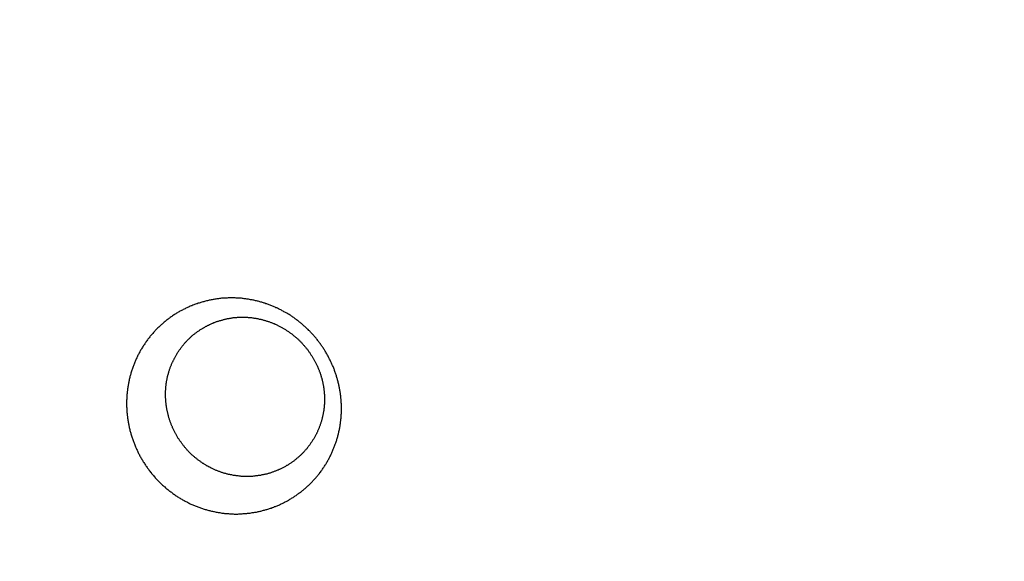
# Model space of a CAD drawing. Header units: millimetres. Extents: x -604189 to 881711, y -381903 to -7297.
# Tile 87 of 256: x -567412 to -567362, y -196012 to -195985. Entities that reach past the tile are written whole.
import ezdxf

# ---------------------------------------------------------------- set-up
doc = ezdxf.new("R2010")
doc.units = ezdxf.units.MM
doc.header["$LTSCALE"] = 100
doc.layers.add('OPIS', color=7, linetype='Continuous')
pattern_1 = [(45, (-296350.26, 111503), (-334.51454, 334.51454), []), (135, (-296350.26, 111503), (-334.51454, -334.51454), [])]

msp = doc.modelspace()

# ---------------------------------------------------------------- hatches: boundary and pattern name
at = {"layer": 'OPIS', "linetype": 'ByBlock', "lineweight": 13}
h = msp.add_hatch(dxfattribs=at)
h.set_pattern_fill('ANSI37', color=0, scale=149)
h.set_pattern_definition(pattern_1)
h.paths.add_polyline_path([(-565846.628, -200148.37), (-566196.825, -200149.347), (-566196.825, -200157.448), (-566296.825, -200157.448), (-566296.825, -200149.626), (-566746.825, -200150.882), (-566746.825, -201168.329, -0.414214), (-566403.888, -201511.266, -1), (-567089.762, -201511.266, -0.414214), (-566746.825, -201168.329), (-566746.825, -200936.871, -0.267949), (-567196.825, -200157.448), (-567296.825, -200157.448), (-567296.825, -200152.416), (-567606.815, -200153.281), (-567606.815, -201603.287), (-567556.815, -201603.147), (-567556.815, -205257.445), (-565846.45, -205257.445)])
h.paths.add_polyline_path([(-551636.825, -198396.286), (-576656.825, -198407.448), (-576656.825, -193157.448), (-579836.825, -193157.448), (-579836.825, -200437.448), (-570846.818, -200437.448), (-570846.818, -200053.169), (-551636.825, -200037.448)])
h.paths.add_polyline_path([(-566819.49, -205014.115), (-566583.775, -205014.115), (-566583.775, -204789.115), (-566819.49, -204789.115)], flags=24)
h.paths.add_polyline_path([(-566959.314, -200828.748), (-566427.171, -200828.748), (-566427.171, -200603.748), (-566959.314, -200603.748)], flags=24)
h.paths.add_polyline_path([(-566792.033, -202497.855), (-566276.912, -202497.855), (-566276.912, -202398.515), (-566792.033, -202398.515)], flags=24)
h.paths.add_polyline_path([(-566791.958, -202387.855), (-565854.55, -202387.855), (-565854.55, -202288.515), (-566791.958, -202288.515)], flags=24)
h.paths.add_polyline_path([(-567194.021, -202505.333), (-566857.345, -202505.333), (-566857.345, -202389.949), (-567194.021, -202389.949)], flags=24)
h.paths.add_polyline_path([(-567153.366, -202393.592), (-566996.4, -202393.592), (-566996.4, -202295.562), (-567153.366, -202295.562)], flags=24)
h.paths.add_polyline_path([(-566516.508, -200627.503), (-566516.508, -200287.803), (-566964.285, -200287.803), (-566964.285, -200627.503)], flags=24)
at = {"layer": 'OPIS', "linetype": 'ByBlock', "lineweight": 9}
h = msp.add_hatch(dxfattribs=at)
h.set_pattern_fill('ANSI37', color=0, scale=149)
h.set_pattern_definition(pattern_1)
edge = h.paths.add_edge_path()
edge.add_line((-551636.825, -193157.448), (-552906.825, -193157.448))
edge.add_line((-552906.825, -193157.448), (-552906.825, -193187.448))
edge.add_line((-552906.825, -193187.448), (-554281.473, -193187.448))
edge.add_line((-554281.473, -193187.448), (-554281.473, -193407.448))
edge.add_line((-554281.473, -193407.448), (-554641.473, -193407.448))
edge.add_line((-554641.473, -193407.448), (-554891.821, -193407.448))
edge.add_line((-554891.821, -193407.448), (-555251.821, -193407.448))
edge.add_line((-555251.821, -193407.448), (-555252.169, -193157.448))
edge.add_line((-555252.169, -193157.448), (-555156.825, -193407.448))
edge.add_line((-555156.825, -193407.448), (-555156.825, -196074.426))
edge.add_line((-555156.825, -196074.426), (-555036.825, -196074.426))
edge.add_line((-555036.825, -196074.426), (-555036.825, -196674.426))
edge.add_line((-555036.825, -196674.426), (-555036.825, -197274.426))
edge.add_line((-555036.825, -197274.426), (-555636.825, -197274.426))
edge.add_line((-555636.825, -197274.426), (-555636.825, -198296.526))
edge.add_line((-555636.825, -198296.526), (-555036.825, -198294.851))
edge.add_line((-555036.825, -198294.851), (-555036.825, -198287.448))
edge.add_line((-555036.825, -198287.448), (-554936.825, -198287.448))
edge.add_line((-554936.825, -198287.448), (-554936.825, -198294.572))
edge.add_line((-554936.825, -198294.572), (-554486.825, -198293.317))
edge.add_line((-554486.825, -198293.317), (-554486.825, -198292.448))
edge.add_line((-554486.825, -198292.448), (-554486.825, -197276.567))
edge.add_arc((-554486.825, -196933.63), 342.937, 180, 270, ccw=False)
edge.add_arc((-554486.825, -196933.63), 342.937, 0, 180, ccw=False)
edge.add_arc((-554486.825, -196933.63), 342.937, -90, 0, ccw=False)
edge.add_line((-554486.825, -197276.567), (-554486.825, -197508.025))
edge.add_arc((-554936.825, -198287.448), 900, 0, 60, ccw=False)
edge.add_line((-554036.825, -198287.448), (-553936.825, -198287.448))
edge.add_line((-553936.825, -198287.448), (-553936.825, -198291.782))
edge.add_line((-553936.825, -198291.782), (-551636.825, -198285.364))
edge.add_line((-551636.825, -198285.364), (-551636.825, -193157.448))
edge = h.paths.add_edge_path(flags=17)
edge.add_arc((-555292.825, -194555.644), 64, 0, 360)
edge = h.paths.add_edge_path(flags=17)
edge.add_arc((-555292.825, -194795.644), 64, 0, 360)
edge = h.paths.add_edge_path(flags=17)
edge.add_arc((-555532.825, -194555.644), 64, 0, 360)
edge = h.paths.add_edge_path(flags=17)
edge.add_arc((-555532.825, -194795.644), 64, 0, 360)
edge = h.paths.add_edge_path(flags=16)
edge.add_arc((-555445.578, -195632.918), 122.24, 0, 360)
edge = h.paths.add_edge_path(flags=17)
edge.add_arc((-555444.953, -195755.157), 131.84, -179.70702, 0.29298, ccw=False)
edge.add_line((-555576.791, -195755.831), (-555577.416, -195633.592))
edge.add_arc((-555445.578, -195632.918), 131.84, 0.29298, 180.29298, ccw=False)
edge.add_line((-555313.74, -195632.244), (-555313.115, -195754.483))
edge = h.paths.add_edge_path(flags=16)
edge.add_line((-555354.602, -195832.663), (-555410.524, -195781.149))
edge.add_arc((-555444.236, -195895.315), 119.04, 73.54834, 77.25266)
edge.add_line((-555417.97, -195779.209), (-555400.458, -195791.093))
edge.add_arc((-555397.928, -195789.134), 3.2, 66.437, 217.7638, ccw=False)
edge.add_arc((-555444.236, -195895.315), 119.04, 62.83618, 66.43696, ccw=False)
edge.add_line((-555389.89, -195789.404), (-555332.197, -195793.322))
edge.add_arc((-555444.953, -195755.157), 119.04, 319.37612, 341.30015, ccw=False)
edge = h.paths.add_edge_path(flags=0)
edge.add_arc((-555445.157, -195715.335), 16, 0, 360)
edge = h.paths.add_edge_path(flags=16)
edge.add_line((-555494.828, -195789.588), (-555556.499, -195794.41))
edge.add_arc((-555553.516, -195795.567), 3.2, 158.7889, 200.417)
edge.add_arc((-555444.953, -195755.157), 119.04, 200.41697, 219.83636)
edge.add_arc((-555533.904, -195829.364), 3.2, 219.8364, 346.9927)
edge.add_line((-555530.786, -195830.084), (-555488.51, -195790.333))
edge.add_arc((-555491.628, -195789.613), 3.2, 346.9927, 539.5529)
edge = h.paths.add_edge_path(flags=16)
edge.add_arc((-555444.953, -195755.157), 119.04, 258.76397, 281.82198, ccw=False)
edge.add_line((-555468.148, -195871.915), (-555480.159, -195865.083))
edge.add_arc((-555483.299, -195864.466), 3.2, 250.669, 348.8814, ccw=False)
edge.add_arc((-555444.953, -195755.157), 119.04, 229.64312, 250.66903, ccw=False)
edge.add_line((-555522.037, -195845.868), (-555468.703, -195779.633))
edge.add_arc((-555459.182, -195767.571), 15.366, -52.9828, 231.7166, ccw=False)
edge.add_arc((-555446.749, -195779.502), 3.2, 91.2428, 186.0743, ccw=False)
edge.add_arc((-555444.236, -195895.315), 119.04, 88.11241, 91.24277, ccw=False)
edge.add_line((-555440.315, -195776.34), (-555420.565, -195871.672))
h.paths.add_polyline_path([(-554267.155, -198153.982), (-554267.155, -197814.282), (-554714.931, -197814.282), (-554714.931, -198153.982)], flags=17)
h.paths.add_polyline_path([(-553792.63, -195548.14), (-553277.509, -195548.14), (-553277.509, -195448.8), (-553792.63, -195448.8)], flags=16)
h.paths.add_polyline_path([(-553792.555, -195438.14), (-553058.934, -195438.14), (-553058.934, -195338.8), (-553792.555, -195338.8)], flags=16)
h.paths.add_polyline_path([(-554194.618, -195555.618), (-553808.217, -195555.618), (-553808.217, -195440.235), (-554194.618, -195440.235)], flags=16)
h.paths.add_polyline_path([(-554153.974, -195443.932), (-553947.262, -195443.932), (-553947.262, -195345.836), (-554153.974, -195345.836)], flags=16)
h.paths.add_polyline_path([(-554256.508, -198153.982), (-554256.508, -197814.282), (-554704.285, -197814.282), (-554704.285, -198153.982)], flags=17)
h.paths.add_polyline_path([(-569496.825, -196631.63), (-571696.825, -196631.63), (-571696.825, -198287.448), (-569496.825, -198287.448)])
h.paths.add_polyline_path([(-567176.825, -196631.63), (-569376.825, -196631.63), (-569376.825, -198287.448), (-567176.825, -198287.448)])
h.paths.add_polyline_path([(-569376.825, -196535.63), (-567176.825, -196535.63), (-567176.825, -193157.448), (-569376.825, -193157.448)])
edge = h.paths.add_edge_path()
edge.add_arc((-571534.473, -195440.24), 50, 180, 270.0022)
edge.add_line((-571534.471, -195490.24), (-571329.472, -195490.239))
edge.add_arc((-571329.473, -195440.239), 50, 270.0009, 360)
edge.add_line((-571279.473, -195440.239), (-571279.473, -194996.239))
edge.add_arc((-571329.473, -194996.239), 50, 0, 90.0004)
edge.add_line((-571329.474, -194946.239), (-571534.474, -194946.24))
edge.add_arc((-571534.473, -194996.24), 50, 90.0009, 180)
edge.add_line((-571584.473, -194996.24), (-571584.473, -195440.24))
h.paths.add_polyline_path([(-571696.825, -196535.63), (-569496.825, -196535.63), (-569496.825, -193157.448), (-571696.825, -193157.448)])
edge = h.paths.add_edge_path()
edge.add_arc((-571945.684, -193388.705), 50, 0, 90.0004)
edge.add_line((-571945.684, -193338.705), (-572150.684, -193338.707))
edge.add_arc((-572150.684, -193388.707), 50, 90.0009, 180)
edge.add_line((-572200.684, -193388.707), (-572200.684, -193832.707))
edge.add_arc((-572150.684, -193832.707), 50, 180, 270.0022)
edge.add_line((-572150.682, -193882.707), (-571945.683, -193882.705))
edge.add_arc((-571945.684, -193832.705), 50, 270.0009, 360)
edge.add_line((-571895.684, -193832.705), (-571895.684, -193388.705))
h.paths.add_polyline_path([(-571816.825, -198287.448), (-571816.825, -193157.448), (-573216.825, -193157.448), (-573216.825, -198287.448)])

# ---------------------------------------------------------------- linework, layer by layer
at = {"color": 0, "linetype": 'ByBlock'}
msp.add_lwpolyline([(-567407.516, -195960.888, 0.01172), (-567473.253, -195988.722)], format="xyb", dxfattribs=at)
at = {"color": 0}
for points in [[(-567401.253, -195999.088, 0), (-567401.301, -195999.088, 0), (-567401.348, -195999.088, 0), (-567401.396, -195999.088, 0), (-567401.444, -195999.098, 0), (-567401.491, -195999.098, 0), (-567401.539, -195999.098, 0), (-567401.587, -195999.108, 0), (-567401.634, -195999.108, 0), (-567401.682, -195999.118, 0), (-567401.729, -195999.128, 0), (-567401.777, -195999.128, 0), (-567401.824, -195999.138, 0), (-567401.872, -195999.148, 0), (-567401.919, -195999.158, 0), (-567401.966, -195999.158, 0), (-567402.013, -195999.168, 0), (-567402.06, -195999.178, 0), (-567402.107, -195999.188, 0), (-567402.154, -195999.198, 0), (-567402.201, -195999.208, 0), (-567402.248, -195999.218, 0), (-567402.294, -195999.228, 0), (-567402.341, -195999.238, 0), (-567402.387, -195999.258, 0), (-567402.434, -195999.268, 0), (-567402.48, -195999.278, 0), (-567402.526, -195999.288, 0), (-567402.572, -195999.308, 0), (-567402.618, -195999.318, 0), (-567402.663, -195999.338, 0), (-567402.709, -195999.348, 0), (-567402.754, -195999.368, 0), (-567402.8, -195999.378, 0), (-567402.845, -195999.398, 0), (-567402.89, -195999.408, 0), (-567402.934, -195999.428, 0), (-567402.979, -195999.448, 0), (-567403.024, -195999.468, 0), (-567403.068, -195999.478, 0), (-567403.112, -195999.498, 0), (-567403.156, -195999.518, 0), (-567403.2, -195999.538, 0), (-567403.244, -195999.558, 0), (-567403.287, -195999.578, 0), (-567403.33, -195999.598, 0), (-567403.373, -195999.618, 0), (-567403.416, -195999.638, 0), (-567403.459, -195999.658, 0), (-567403.501, -195999.688, 0), (-567403.543, -195999.708, 0), (-567403.585, -195999.728, 0), (-567403.627, -195999.748, 0), (-567403.669, -195999.778, 0), (-567403.71, -195999.798, 0), (-567403.751, -195999.828, 0), (-567403.792, -195999.848, 0), (-567403.833, -195999.878, 0), (-567403.873, -195999.898, 0), (-567403.913, -195999.928, 0), (-567403.953, -195999.948, 0), (-567403.993, -195999.978, 0), (-567404.032, -196000.008, 0), (-567404.072, -196000.028, 0), (-567404.111, -196000.058, 0), (-567404.149, -196000.088, 0), (-567404.188, -196000.118, 0), (-567404.226, -196000.148, 0), (-567404.264, -196000.178, 0), (-567404.301, -196000.198, 0), (-567404.339, -196000.228, 0), (-567404.376, -196000.258, 0), (-567404.413, -196000.288, 0), (-567404.449, -196000.328, 0), (-567404.485, -196000.358, 0), (-567404.521, -196000.388, 0), (-567404.557, -196000.418, 0), (-567404.592, -196000.448, 0), (-567404.627, -196000.478, 0), (-567404.662, -196000.518, 0), (-567404.696, -196000.548, 0), (-567404.731, -196000.578, 0), (-567404.764, -196000.618, 0), (-567404.798, -196000.648, 0), (-567404.831, -196000.678, 0), (-567404.864, -196000.718, 0), (-567404.897, -196000.748, 0), (-567404.929, -196000.788, 0), (-567404.961, -196000.818, 0), (-567404.993, -196000.858, 0), (-567405.024, -196000.898, 0), (-567405.055, -196000.928, 0), (-567405.085, -196000.968, 0), (-567405.116, -196000.998, 0), (-567405.146, -196001.038, 0), (-567405.175, -196001.078, 0), (-567405.204, -196001.118, 0), (-567405.233, -196001.148, 0), (-567405.262, -196001.188, 0), (-567405.29, -196001.228, 0), (-567405.318, -196001.268, 0), (-567405.345, -196001.308, 0), (-567405.373, -196001.348, 0), (-567405.399, -196001.388, 0), (-567405.426, -196001.428, 0), (-567405.452, -196001.468, 0), (-567405.478, -196001.508, 0), (-567405.503, -196001.548, 0), (-567405.528, -196001.588, 0), (-567405.553, -196001.628, 0), (-567405.577, -196001.668, 0), (-567405.601, -196001.708, 0), (-567405.624, -196001.748, 0), (-567405.647, -196001.788, 0), (-567405.67, -196001.838, 0), (-567405.693, -196001.878, 0), (-567405.715, -196001.918, 0), (-567405.736, -196001.958, 0), (-567405.757, -196002.008, 0), (-567405.778, -196002.048, 0), (-567405.799, -196002.088, 0), (-567405.819, -196002.138, 0), (-567405.839, -196002.178, 0), (-567405.858, -196002.218, 0), (-567405.877, -196002.268, 0), (-567405.895, -196002.308, 0), (-567405.913, -196002.348, 0), (-567405.931, -196002.398, 0), (-567405.948, -196002.438, 0), (-567405.965, -196002.488, 0), (-567405.982, -196002.528, 0), (-567405.998, -196002.578, 0), (-567406.014, -196002.618, 0), (-567406.029, -196002.668, 0), (-567406.044, -196002.708, 0), (-567406.058, -196002.758, 0), (-567406.072, -196002.798, 0), (-567406.086, -196002.848, 0), (-567406.099, -196002.898, 0), (-567406.112, -196002.938, 0), (-567406.125, -196002.988, 0), (-567406.137, -196003.028, 0), (-567406.148, -196003.078, 0), (-567406.16, -196003.128, 0), (-567406.17, -196003.168, 0), (-567406.181, -196003.218, 0), (-567406.191, -196003.268, 0), (-567406.2, -196003.308, 0), (-567406.21, -196003.358, 0), (-567406.218, -196003.408, 0), (-567406.227, -196003.448, 0), (-567406.235, -196003.498, 0), (-567406.242, -196003.548, 0), (-567406.249, -196003.588, 0), (-567406.256, -196003.638, 0), (-567406.262, -196003.688, 0), (-567406.268, -196003.738, 0), (-567406.273, -196003.778, 0), (-567406.278, -196003.828, 0), (-567406.283, -196003.878, 0), (-567406.287, -196003.928, 0), (-567406.291, -196003.968, 0), (-567406.294, -196004.018, 0), (-567406.297, -196004.068, 0), (-567406.3, -196004.118, 0), (-567406.302, -196004.168, 0), (-567406.304, -196004.208, 0), (-567406.305, -196004.258, 0), (-567406.306, -196004.308, 0), (-567406.306, -196004.358, 0), (-567406.306, -196004.398, 0), (-567406.306, -196004.448, 0), (-567406.305, -196004.498, 0), (-567406.304, -196004.548, 0), (-567406.302, -196004.598, 0), (-567406.3, -196004.638, 0), (-567406.297, -196004.688, 0), (-567406.294, -196004.738, 0), (-567406.291, -196004.788, 0), (-567406.287, -196004.828, 0), (-567406.283, -196004.878, 0), (-567406.278, -196004.928, 0), (-567406.273, -196004.978, 0), (-567406.268, -196005.018, 0), (-567406.262, -196005.068, 0), (-567406.256, -196005.118, 0), (-567406.249, -196005.168, 0), (-567406.242, -196005.208, 0), (-567406.234, -196005.258, 0), (-567406.226, -196005.308, 0), (-567406.218, -196005.358, 0), (-567406.209, -196005.398, 0), (-567406.2, -196005.448, 0), (-567406.19, -196005.498, 0), (-567406.18, -196005.538, 0), (-567406.17, -196005.588, 0), (-567406.159, -196005.638, 0), (-567406.148, -196005.678, 0), (-567406.137, -196005.728, 0), (-567406.125, -196005.778, 0), (-567406.112, -196005.818, 0), (-567406.099, -196005.868, 0), (-567406.086, -196005.908, 0), (-567406.073, -196005.958, 0), (-567406.059, -196006.008, 0), (-567406.045, -196006.048, 0), (-567406.03, -196006.098, 0), (-567406.015, -196006.138, 0), (-567405.999, -196006.188, 0), (-567405.983, -196006.228, 0), (-567405.967, -196006.278, 0), (-567405.951, -196006.318, 0), (-567405.934, -196006.368, 0), (-567405.916, -196006.408, 0), (-567405.899, -196006.458, 0), (-567405.88, -196006.498, 0), (-567405.862, -196006.548, 0), (-567405.843, -196006.588, 0), (-567405.824, -196006.628, 0), (-567405.804, -196006.678, 0), (-567405.784, -196006.718, 0), (-567405.764, -196006.758, 0), (-567405.743, -196006.808, 0), (-567405.722, -196006.848, 0), (-567405.701, -196006.888, 0), (-567405.679, -196006.928, 0), (-567405.657, -196006.978, 0), (-567405.634, -196007.018, 0), (-567405.611, -196007.058, 0), (-567405.588, -196007.098, 0), (-567405.565, -196007.138, 0), (-567405.541, -196007.188, 0), (-567405.516, -196007.228, 0), (-567405.492, -196007.268, 0), (-567405.467, -196007.308, 0), (-567405.441, -196007.348, 0), (-567405.416, -196007.388, 0), (-567405.39, -196007.428, 0), (-567405.363, -196007.468, 0), (-567405.337, -196007.508, 0), (-567405.31, -196007.548, 0), (-567405.282, -196007.588, 0), (-567405.254, -196007.628, 0), (-567405.226, -196007.658, 0), (-567405.198, -196007.698, 0), (-567405.169, -196007.738, 0), (-567405.14, -196007.778, 0), (-567405.111, -196007.818, 0), (-567405.081, -196007.848, 0), (-567405.051, -196007.888, 0), (-567405.021, -196007.928, 0), (-567404.991, -196007.958, 0), (-567404.96, -196007.998, 0), (-567404.929, -196008.038, 0), (-567404.897, -196008.068, 0), (-567404.865, -196008.108, 0), (-567404.833, -196008.138, 0), (-567404.801, -196008.178, 0), (-567404.768, -196008.208, 0), (-567404.735, -196008.248, 0), (-567404.702, -196008.278, 0), (-567404.668, -196008.308, 0), (-567404.634, -196008.348, 0), (-567404.6, -196008.378, 0), (-567404.566, -196008.408, 0), (-567404.531, -196008.448, 0), (-567404.496, -196008.478, 0), (-567404.461, -196008.508, 0), (-567404.425, -196008.538, 0), (-567404.389, -196008.568, 0), (-567404.353, -196008.608, 0), (-567404.317, -196008.638, 0), (-567404.28, -196008.668, 0), (-567404.243, -196008.698, 0), (-567404.206, -196008.728, 0), (-567404.169, -196008.758, 0), (-567404.131, -196008.788, 0), (-567404.093, -196008.808, 0), (-567404.055, -196008.838, 0), (-567404.017, -196008.868, 0), (-567403.978, -196008.898, 0), (-567403.939, -196008.928, 0), (-567403.9, -196008.948, 0), (-567403.861, -196008.978, 0), (-567403.821, -196009.008, 0), (-567403.782, -196009.028, 0), (-567403.742, -196009.058, 0), (-567403.701, -196009.078, 0), (-567403.661, -196009.108, 0), (-567403.62, -196009.128, 0), (-567403.579, -196009.158, 0), (-567403.538, -196009.178, 0), (-567403.497, -196009.208, 0), (-567403.455, -196009.228, 0), (-567403.414, -196009.248, 0), (-567403.372, -196009.278, 0), (-567403.33, -196009.298, 0), (-567403.288, -196009.318, 0), (-567403.245, -196009.338, 0), (-567403.202, -196009.358, 0), (-567403.16, -196009.378, 0), (-567403.117, -196009.408, 0), (-567403.073, -196009.428, 0), (-567403.03, -196009.448, 0), (-567402.987, -196009.458, 0), (-567402.943, -196009.478, 0), (-567402.899, -196009.498, 0), (-567402.855, -196009.518, 0), (-567402.811, -196009.538, 0), (-567402.767, -196009.558, 0), (-567402.722, -196009.568, 0), (-567402.678, -196009.588, 0), (-567402.633, -196009.608, 0), (-567402.588, -196009.618, 0), (-567402.543, -196009.638, 0), (-567402.498, -196009.648, 0), (-567402.453, -196009.668, 0), (-567402.407, -196009.678, 0), (-567402.362, -196009.698, 0), (-567402.316, -196009.708, 0), (-567402.27, -196009.718, 0), (-567402.224, -196009.738, 0), (-567402.178, -196009.748, 0), (-567402.132, -196009.758, 0), (-567402.086, -196009.768, 0), (-567402.04, -196009.778, 0), (-567401.993, -196009.788, 0), (-567401.947, -196009.798, 0), (-567401.9, -196009.808, 0), (-567401.854, -196009.818, 0), (-567401.807, -196009.828, 0), (-567401.76, -196009.838, 0), (-567401.713, -196009.848, 0), (-567401.666, -196009.858, 0), (-567401.619, -196009.858, 0), (-567401.572, -196009.868, 0), (-567401.525, -196009.878, 0), (-567401.478, -196009.878, 0), (-567401.43, -196009.888, 0), (-567401.383, -196009.898, 0), (-567401.336, -196009.898, 0), (-567401.288, -196009.898, 0), (-567401.241, -196009.908, 0), (-567401.193, -196009.908, 0), (-567401.146, -196009.918, 0), (-567401.098, -196009.918, 0), (-567401.05, -196009.918, 0), (-567401.003, -196009.918, 0), (-567400.955, -196009.918, 0), (-567400.907, -196009.928, 0), (-567400.859, -196009.928, 0), (-567400.812, -196009.928, 0)], [(-567400.812, -196009.928, 0), (-567400.767, -196009.928, 0), (-567400.722, -196009.928, 0), (-567400.677, -196009.918, 0), (-567400.632, -196009.918, 0), (-567400.587, -196009.918, 0), (-567400.542, -196009.918, 0), (-567400.497, -196009.918, 0), (-567400.452, -196009.908, 0), (-567400.407, -196009.908, 0), (-567400.362, -196009.908, 0), (-567400.317, -196009.898, 0), (-567400.272, -196009.898, 0), (-567400.227, -196009.888, 0), (-567400.183, -196009.888, 0), (-567400.138, -196009.878, 0), (-567400.093, -196009.878, 0), (-567400.048, -196009.868, 0), (-567400.004, -196009.858, 0), (-567399.959, -196009.858, 0), (-567399.915, -196009.848, 0), (-567399.87, -196009.838, 0), (-567399.826, -196009.828, 0), (-567399.781, -196009.828, 0), (-567399.737, -196009.818, 0), (-567399.693, -196009.808, 0), (-567399.649, -196009.798, 0), (-567399.605, -196009.788, 0), (-567399.561, -196009.778, 0), (-567399.517, -196009.768, 0), (-567399.473, -196009.758, 0), (-567399.429, -196009.738, 0), (-567399.386, -196009.728, 0), (-567399.342, -196009.718, 0), (-567399.299, -196009.708, 0), (-567399.256, -196009.698, 0), (-567399.212, -196009.678, 0), (-567399.169, -196009.668, 0), (-567399.126, -196009.648, 0), (-567399.084, -196009.638, 0), (-567399.041, -196009.628, 0), (-567398.998, -196009.608, 0), (-567398.956, -196009.598, 0), (-567398.913, -196009.578, 0), (-567398.871, -196009.558, 0), (-567398.829, -196009.548, 0), (-567398.787, -196009.528, 0), (-567398.746, -196009.508, 0), (-567398.704, -196009.498, 0), (-567398.663, -196009.478, 0), (-567398.621, -196009.458, 0), (-567398.58, -196009.438, 0), (-567398.539, -196009.418, 0), (-567398.498, -196009.398, 0), (-567398.458, -196009.378, 0), (-567398.417, -196009.358, 0), (-567398.377, -196009.338, 0), (-567398.337, -196009.318, 0), (-567398.297, -196009.298, 0), (-567398.257, -196009.278, 0), (-567398.218, -196009.258, 0), (-567398.178, -196009.238, 0), (-567398.139, -196009.208, 0), (-567398.1, -196009.188, 0), (-567398.062, -196009.168, 0), (-567398.023, -196009.138, 0), (-567397.985, -196009.118, 0), (-567397.947, -196009.098, 0), (-567397.909, -196009.068, 0), (-567397.871, -196009.048, 0), (-567397.834, -196009.018, 0), (-567397.796, -196008.998, 0), (-567397.759, -196008.968, 0), (-567397.722, -196008.938, 0), (-567397.686, -196008.918, 0), (-567397.649, -196008.888, 0), (-567397.613, -196008.868, 0), (-567397.577, -196008.838, 0), (-567397.542, -196008.808, 0), (-567397.506, -196008.778, 0), (-567397.471, -196008.748, 0), (-567397.436, -196008.728, 0), (-567397.402, -196008.698, 0), (-567397.367, -196008.668, 0), (-567397.333, -196008.638, 0), (-567397.299, -196008.608, 0), (-567397.265, -196008.578, 0), (-567397.232, -196008.548, 0), (-567397.199, -196008.518, 0), (-567397.166, -196008.488, 0), (-567397.133, -196008.458, 0), (-567397.101, -196008.428, 0), (-567397.069, -196008.388, 0), (-567397.037, -196008.358, 0), (-567397.005, -196008.328, 0), (-567396.974, -196008.298, 0), (-567396.943, -196008.258, 0), (-567396.912, -196008.228, 0), (-567396.882, -196008.198, 0), (-567396.852, -196008.168, 0), (-567396.822, -196008.128, 0), (-567396.792, -196008.098, 0), (-567396.763, -196008.058, 0), (-567396.734, -196008.028, 0), (-567396.705, -196007.988, 0), (-567396.677, -196007.958, 0), (-567396.649, -196007.918, 0), (-567396.621, -196007.888, 0), (-567396.594, -196007.848, 0), (-567396.567, -196007.818, 0), (-567396.54, -196007.778, 0), (-567396.513, -196007.738, 0), (-567396.487, -196007.708, 0), (-567396.461, -196007.668, 0), (-567396.436, -196007.628, 0), (-567396.41, -196007.598, 0), (-567396.385, -196007.558, 0), (-567396.361, -196007.518, 0), (-567396.337, -196007.478, 0), (-567396.313, -196007.438, 0), (-567396.289, -196007.408, 0), (-567396.266, -196007.368, 0), (-567396.243, -196007.328, 0), (-567396.22, -196007.288, 0), (-567396.198, -196007.248, 0), (-567396.176, -196007.208, 0), (-567396.155, -196007.168, 0), (-567396.133, -196007.128, 0), (-567396.112, -196007.088, 0), (-567396.092, -196007.048, 0), (-567396.072, -196007.008, 0), (-567396.052, -196006.968, 0), (-567396.032, -196006.928, 0), (-567396.013, -196006.888, 0), (-567395.994, -196006.848, 0), (-567395.975, -196006.808, 0), (-567395.957, -196006.768, 0), (-567395.939, -196006.718, 0), (-567395.922, -196006.678, 0), (-567395.905, -196006.638, 0), (-567395.888, -196006.598, 0), (-567395.872, -196006.558, 0), (-567395.856, -196006.518, 0), (-567395.84, -196006.468, 0), (-567395.824, -196006.428, 0), (-567395.809, -196006.388, 0), (-567395.795, -196006.348, 0), (-567395.781, -196006.298, 0), (-567395.767, -196006.258, 0), (-567395.753, -196006.218, 0), (-567395.74, -196006.168, 0), (-567395.727, -196006.128, 0), (-567395.715, -196006.088, 0), (-567395.702, -196006.038, 0), (-567395.691, -196005.998, 0), (-567395.679, -196005.958, 0), (-567395.668, -196005.908, 0), (-567395.658, -196005.868, 0), (-567395.647, -196005.828, 0), (-567395.638, -196005.778, 0), (-567395.628, -196005.738, 0), (-567395.619, -196005.688, 0), (-567395.61, -196005.648, 0), (-567395.602, -196005.608, 0), (-567395.594, -196005.558, 0), (-567395.586, -196005.518, 0), (-567395.579, -196005.468, 0), (-567395.572, -196005.428, 0), (-567395.566, -196005.378, 0), (-567395.559, -196005.338, 0), (-567395.554, -196005.288, 0), (-567395.548, -196005.248, 0), (-567395.543, -196005.198, 0), (-567395.539, -196005.158, 0), (-567395.535, -196005.118, 0), (-567395.531, -196005.068, 0), (-567395.527, -196005.028, 0), (-567395.524, -196004.978, 0), (-567395.522, -196004.938, 0), (-567395.519, -196004.888, 0), (-567395.517, -196004.848, 0), (-567395.516, -196004.798, 0), (-567395.515, -196004.758, 0), (-567395.514, -196004.708, 0), (-567395.513, -196004.668, 0), (-567395.513, -196004.618, 0), (-567395.513, -196004.578, 0), (-567395.514, -196004.528, 0), (-567395.515, -196004.488, 0), (-567395.517, -196004.438, 0), (-567395.518, -196004.398, 0), (-567395.521, -196004.348, 0), (-567395.523, -196004.308, 0), (-567395.526, -196004.258, 0), (-567395.529, -196004.218, 0), (-567395.533, -196004.168, 0), (-567395.537, -196004.128, 0), (-567395.541, -196004.078, 0), (-567395.546, -196004.038, 0), (-567395.551, -196003.988, 0), (-567395.556, -196003.948, 0), (-567395.562, -196003.908, 0), (-567395.569, -196003.858, 0), (-567395.575, -196003.818, 0), (-567395.582, -196003.768, 0), (-567395.589, -196003.728, 0), (-567395.597, -196003.678, 0), (-567395.605, -196003.638, 0), (-567395.613, -196003.598, 0), (-567395.622, -196003.548, 0), (-567395.631, -196003.508, 0), (-567395.641, -196003.458, 0), (-567395.65, -196003.418, 0), (-567395.661, -196003.378, 0), (-567395.671, -196003.328, 0), (-567395.682, -196003.288, 0), (-567395.693, -196003.248, 0), (-567395.705, -196003.198, 0), (-567395.717, -196003.158, 0), (-567395.729, -196003.118, 0), (-567395.742, -196003.068, 0), (-567395.755, -196003.028, 0), (-567395.768, -196002.988, 0), (-567395.782, -196002.938, 0), (-567395.796, -196002.898, 0), (-567395.81, -196002.858, 0), (-567395.825, -196002.818, 0), (-567395.84, -196002.768, 0), (-567395.855, -196002.728, 0), (-567395.871, -196002.688, 0), (-567395.887, -196002.648, 0), (-567395.904, -196002.608, 0), (-567395.92, -196002.558, 0), (-567395.937, -196002.518, 0), (-567395.955, -196002.478, 0), (-567395.973, -196002.438, 0), (-567395.991, -196002.398, 0), (-567396.009, -196002.358, 0), (-567396.028, -196002.318, 0), (-567396.047, -196002.278, 0), (-567396.066, -196002.238, 0), (-567396.086, -196002.198, 0), (-567396.106, -196002.158, 0), (-567396.126, -196002.118, 0), (-567396.147, -196002.078, 0), (-567396.168, -196002.038, 0), (-567396.189, -196001.998, 0), (-567396.211, -196001.958, 0), (-567396.233, -196001.918, 0), (-567396.255, -196001.878, 0), (-567396.278, -196001.838, 0), (-567396.301, -196001.798, 0), (-567396.324, -196001.758, 0), (-567396.347, -196001.718, 0), (-567396.371, -196001.688, 0), (-567396.395, -196001.648, 0), (-567396.42, -196001.608, 0), (-567396.444, -196001.568, 0), (-567396.469, -196001.538, 0), (-567396.495, -196001.498, 0), (-567396.52, -196001.458, 0), (-567396.546, -196001.428, 0), (-567396.572, -196001.388, 0), (-567396.599, -196001.348, 0), (-567396.626, -196001.318, 0), (-567396.653, -196001.278, 0), (-567396.68, -196001.248, 0), (-567396.708, -196001.208, 0), (-567396.736, -196001.168, 0), (-567396.764, -196001.138, 0), (-567396.792, -196001.098, 0), (-567396.821, -196001.068, 0), (-567396.85, -196001.038, 0), (-567396.879, -196000.998, 0), (-567396.909, -196000.968, 0), (-567396.939, -196000.928, 0), (-567396.969, -196000.898, 0), (-567396.999, -196000.868, 0), (-567397.03, -196000.838, 0), (-567397.061, -196000.798, 0), (-567397.092, -196000.768, 0), (-567397.123, -196000.738, 0), (-567397.155, -196000.708, 0), (-567397.187, -196000.668, 0), (-567397.219, -196000.638, 0), (-567397.251, -196000.608, 0), (-567397.284, -196000.578, 0), (-567397.317, -196000.548, 0), (-567397.35, -196000.518, 0), (-567397.383, -196000.488, 0), (-567397.417, -196000.458, 0), (-567397.451, -196000.428, 0), (-567397.485, -196000.398, 0), (-567397.519, -196000.368, 0), (-567397.554, -196000.338, 0), (-567397.588, -196000.318, 0), (-567397.623, -196000.288, 0), (-567397.658, -196000.258, 0), (-567397.694, -196000.228, 0), (-567397.729, -196000.208, 0), (-567397.765, -196000.178, 0), (-567397.801, -196000.148, 0), (-567397.838, -196000.128, 0), (-567397.874, -196000.098, 0), (-567397.911, -196000.068, 0), (-567397.948, -196000.048, 0), (-567397.985, -196000.018, 0), (-567398.022, -195999.998, 0), (-567398.06, -195999.968, 0), (-567398.097, -195999.948, 0), (-567398.135, -195999.918, 0), (-567398.173, -195999.898, 0), (-567398.211, -195999.878, 0), (-567398.25, -195999.848, 0), (-567398.288, -195999.828, 0), (-567398.327, -195999.808, 0), (-567398.366, -195999.788, 0), (-567398.405, -195999.768, 0), (-567398.445, -195999.738, 0), (-567398.484, -195999.718, 0), (-567398.524, -195999.698, 0), (-567398.564, -195999.678, 0), (-567398.604, -195999.658, 0), (-567398.644, -195999.638, 0), (-567398.684, -195999.618, 0), (-567398.725, -195999.598, 0), (-567398.765, -195999.578, 0), (-567398.806, -195999.568, 0), (-567398.847, -195999.548, 0), (-567398.888, -195999.528, 0), (-567398.929, -195999.508, 0), (-567398.971, -195999.488, 0), (-567399.012, -195999.478, 0), (-567399.054, -195999.458, 0), (-567399.096, -195999.438, 0), (-567399.138, -195999.428, 0), (-567399.18, -195999.408, 0), (-567399.222, -195999.398, 0), (-567399.264, -195999.378, 0), (-567399.307, -195999.368, 0), (-567399.349, -195999.348, 0), (-567399.392, -195999.338, 0), (-567399.435, -195999.328, 0), (-567399.478, -195999.308, 0), (-567399.521, -195999.298, 0), (-567399.564, -195999.288, 0), (-567399.607, -195999.278, 0), (-567399.65, -195999.258, 0), (-567399.694, -195999.248, 0), (-567399.737, -195999.238, 0), (-567399.781, -195999.228, 0), (-567399.825, -195999.218, 0), (-567399.868, -195999.208, 0), (-567399.912, -195999.198, 0), (-567399.956, -195999.188, 0), (-567400, -195999.178, 0), (-567400.044, -195999.168, 0), (-567400.089, -195999.168, 0), (-567400.133, -195999.158, 0), (-567400.177, -195999.148, 0), (-567400.221, -195999.138, 0), (-567400.266, -195999.138, 0), (-567400.31, -195999.128, 0), (-567400.355, -195999.118, 0), (-567400.399, -195999.118, 0), (-567400.444, -195999.108, 0), (-567400.489, -195999.108, 0), (-567400.534, -195999.098, 0), (-567400.578, -195999.098, 0), (-567400.623, -195999.098, 0), (-567400.668, -195999.088, 0), (-567400.713, -195999.088, 0), (-567400.758, -195999.088, 0), (-567400.803, -195999.088, 0), (-567400.848, -195999.078, 0), (-567400.893, -195999.078, 0), (-567400.938, -195999.078, 0), (-567400.983, -195999.078, 0), (-567401.028, -195999.078, 0), (-567401.073, -195999.078, 0), (-567401.118, -195999.078, 0), (-567401.163, -195999.078, 0), (-567401.208, -195999.078, 0), (-567401.253, -195999.088, 0)], [(-567400.264, -196008.048, 0), (-567400.3, -196008.048, 0), (-567400.336, -196008.048, 0), (-567400.372, -196008.048, 0), (-567400.408, -196008.038, 0), (-567400.444, -196008.038, 0), (-567400.48, -196008.038, 0), (-567400.516, -196008.038, 0), (-567400.551, -196008.038, 0), (-567400.587, -196008.028, 0), (-567400.623, -196008.028, 0), (-567400.659, -196008.028, 0), (-567400.695, -196008.018, 0), (-567400.731, -196008.018, 0), (-567400.766, -196008.008, 0), (-567400.802, -196008.008, 0), (-567400.838, -196007.998, 0), (-567400.873, -196007.998, 0), (-567400.909, -196007.988, 0), (-567400.944, -196007.988, 0), (-567400.98, -196007.978, 0), (-567401.015, -196007.968, 0), (-567401.05, -196007.968, 0), (-567401.086, -196007.958, 0), (-567401.121, -196007.948, 0), (-567401.156, -196007.938, 0), (-567401.191, -196007.938, 0), (-567401.226, -196007.928, 0), (-567401.261, -196007.918, 0), (-567401.296, -196007.908, 0), (-567401.33, -196007.898, 0), (-567401.365, -196007.888, 0), (-567401.399, -196007.878, 0), (-567401.434, -196007.868, 0), (-567401.468, -196007.858, 0), (-567401.502, -196007.848, 0), (-567401.537, -196007.838, 0), (-567401.571, -196007.828, 0), (-567401.605, -196007.808, 0), (-567401.638, -196007.798, 0), (-567401.672, -196007.788, 0), (-567401.706, -196007.778, 0), (-567401.739, -196007.758, 0), (-567401.773, -196007.748, 0), (-567401.806, -196007.738, 0), (-567401.839, -196007.718, 0), (-567401.872, -196007.708, 0), (-567401.905, -196007.688, 0), (-567401.938, -196007.678, 0), (-567401.97, -196007.658, 0), (-567402.003, -196007.648, 0), (-567402.035, -196007.628, 0), (-567402.067, -196007.618, 0), (-567402.099, -196007.598, 0), (-567402.131, -196007.578, 0), (-567402.163, -196007.568, 0), (-567402.194, -196007.548, 0), (-567402.226, -196007.528, 0), (-567402.257, -196007.518, 0), (-567402.288, -196007.498, 0), (-567402.319, -196007.478, 0), (-567402.35, -196007.458, 0), (-567402.38, -196007.438, 0), (-567402.411, -196007.418, 0), (-567402.441, -196007.398, 0), (-567402.471, -196007.388, 0), (-567402.501, -196007.368, 0), (-567402.53, -196007.348, 0), (-567402.56, -196007.328, 0), (-567402.589, -196007.308, 0), (-567402.618, -196007.278, 0), (-567402.647, -196007.258, 0), (-567402.676, -196007.238, 0), (-567402.705, -196007.218, 0), (-567402.733, -196007.198, 0), (-567402.761, -196007.178, 0), (-567402.789, -196007.158, 0), (-567402.817, -196007.128, 0), (-567402.844, -196007.108, 0), (-567402.872, -196007.088, 0), (-567402.899, -196007.058, 0), (-567402.926, -196007.038, 0), (-567402.952, -196007.018, 0), (-567402.979, -196006.988, 0), (-567403.005, -196006.968, 0), (-567403.031, -196006.948, 0), (-567403.057, -196006.918, 0), (-567403.083, -196006.898, 0), (-567403.108, -196006.868, 0), (-567403.134, -196006.848, 0), (-567403.159, -196006.818, 0), (-567403.183, -196006.798, 0), (-567403.208, -196006.768, 0), (-567403.232, -196006.738, 0), (-567403.256, -196006.718, 0), (-567403.28, -196006.688, 0), (-567403.304, -196006.668, 0), (-567403.327, -196006.638, 0), (-567403.351, -196006.608, 0), (-567403.374, -196006.588, 0), (-567403.396, -196006.558, 0), (-567403.419, -196006.528, 0), (-567403.441, -196006.498, 0), (-567403.463, -196006.468, 0), (-567403.485, -196006.448, 0), (-567403.507, -196006.418, 0), (-567403.528, -196006.388, 0), (-567403.549, -196006.358, 0), (-567403.57, -196006.328, 0), (-567403.59, -196006.298, 0), (-567403.611, -196006.268, 0), (-567403.631, -196006.248, 0), (-567403.651, -196006.218, 0), (-567403.67, -196006.188, 0), (-567403.69, -196006.158, 0), (-567403.709, -196006.128, 0), (-567403.728, -196006.098, 0), (-567403.746, -196006.068, 0), (-567403.764, -196006.038, 0), (-567403.783, -196005.998, 0), (-567403.8, -196005.968, 0), (-567403.818, -196005.938, 0), (-567403.835, -196005.908, 0), (-567403.852, -196005.878, 0), (-567403.869, -196005.848, 0), (-567403.885, -196005.818, 0), (-567403.902, -196005.788, 0), (-567403.918, -196005.748, 0), (-567403.933, -196005.718, 0), (-567403.949, -196005.688, 0), (-567403.964, -196005.658, 0), (-567403.979, -196005.628, 0), (-567403.993, -196005.588, 0), (-567404.008, -196005.558, 0), (-567404.022, -196005.528, 0), (-567404.035, -196005.498, 0), (-567404.049, -196005.458, 0), (-567404.062, -196005.428, 0), (-567404.075, -196005.398, 0), (-567404.088, -196005.358, 0), (-567404.1, -196005.328, 0), (-567404.112, -196005.298, 0), (-567404.124, -196005.258, 0), (-567404.135, -196005.228, 0), (-567404.146, -196005.198, 0), (-567404.157, -196005.158, 0), (-567404.168, -196005.128, 0), (-567404.178, -196005.098, 0), (-567404.188, -196005.058, 0), (-567404.198, -196005.028, 0), (-567404.208, -196004.988, 0), (-567404.217, -196004.958, 0), (-567404.226, -196004.918, 0), (-567404.234, -196004.888, 0), (-567404.242, -196004.848, 0), (-567404.25, -196004.818, 0), (-567404.258, -196004.788, 0), (-567404.265, -196004.748, 0), (-567404.273, -196004.718, 0), (-567404.279, -196004.678, 0), (-567404.286, -196004.648, 0), (-567404.292, -196004.608, 0), (-567404.298, -196004.578, 0), (-567404.303, -196004.538, 0), (-567404.309, -196004.508, 0), (-567404.314, -196004.468, 0), (-567404.318, -196004.438, 0), (-567404.323, -196004.398, 0), (-567404.327, -196004.358, 0), (-567404.33, -196004.328, 0), (-567404.334, -196004.288, 0), (-567404.337, -196004.258, 0), (-567404.34, -196004.218, 0), (-567404.342, -196004.188, 0), (-567404.344, -196004.148, 0), (-567404.346, -196004.118, 0), (-567404.347, -196004.078, 0), (-567404.349, -196004.048, 0), (-567404.35, -196004.008, 0), (-567404.35, -196003.968, 0), (-567404.35, -196003.938, 0), (-567404.35, -196003.898, 0), (-567404.35, -196003.868, 0), (-567404.349, -196003.828, 0), (-567404.348, -196003.798, 0), (-567404.347, -196003.758, 0), (-567404.345, -196003.718, 0), (-567404.343, -196003.688, 0), (-567404.341, -196003.648, 0), (-567404.339, -196003.618, 0), (-567404.336, -196003.578, 0), (-567404.332, -196003.548, 0), (-567404.329, -196003.508, 0), (-567404.325, -196003.478, 0), (-567404.321, -196003.438, 0), (-567404.316, -196003.408, 0), (-567404.311, -196003.368, 0), (-567404.306, -196003.328, 0), (-567404.301, -196003.298, 0), (-567404.295, -196003.258, 0), (-567404.289, -196003.228, 0), (-567404.282, -196003.188, 0), (-567404.275, -196003.158, 0), (-567404.268, -196003.118, 0), (-567404.261, -196003.088, 0), (-567404.253, -196003.048, 0), (-567404.245, -196003.018, 0), (-567404.236, -196002.978, 0), (-567404.228, -196002.948, 0), (-567404.218, -196002.918, 0), (-567404.209, -196002.878, 0), (-567404.199, -196002.848, 0), (-567404.189, -196002.808, 0), (-567404.179, -196002.778, 0), (-567404.168, -196002.738, 0), (-567404.157, -196002.708, 0), (-567404.146, -196002.678, 0), (-567404.134, -196002.638, 0), (-567404.122, -196002.608, 0), (-567404.11, -196002.568, 0), (-567404.097, -196002.538, 0), (-567404.084, -196002.508, 0), (-567404.071, -196002.468, 0), (-567404.058, -196002.438, 0), (-567404.044, -196002.408, 0), (-567404.03, -196002.368, 0), (-567404.015, -196002.338, 0), (-567404, -196002.308, 0), (-567403.985, -196002.278, 0), (-567403.97, -196002.238, 0), (-567403.954, -196002.208, 0), (-567403.938, -196002.178, 0), (-567403.922, -196002.148, 0), (-567403.906, -196002.108, 0), (-567403.889, -196002.078, 0), (-567403.872, -196002.048, 0), (-567403.854, -196002.018, 0), (-567403.837, -196001.988, 0), (-567403.819, -196001.958, 0), (-567403.801, -196001.928, 0), (-567403.782, -196001.898, 0), (-567403.763, -196001.858, 0), (-567403.744, -196001.828, 0), (-567403.725, -196001.798, 0), (-567403.705, -196001.768, 0), (-567403.685, -196001.738, 0), (-567403.665, -196001.708, 0), (-567403.645, -196001.678, 0), (-567403.624, -196001.648, 0), (-567403.603, -196001.628, 0), (-567403.582, -196001.598, 0), (-567403.56, -196001.568, 0), (-567403.538, -196001.538, 0), (-567403.516, -196001.508, 0), (-567403.494, -196001.478, 0), (-567403.471, -196001.448, 0), (-567403.448, -196001.428, 0), (-567403.425, -196001.398, 0), (-567403.402, -196001.368, 0), (-567403.378, -196001.338, 0), (-567403.354, -196001.318, 0), (-567403.33, -196001.288, 0), (-567403.306, -196001.258, 0), (-567403.281, -196001.238, 0), (-567403.256, -196001.208, 0), (-567403.231, -196001.188, 0), (-567403.206, -196001.158, 0), (-567403.18, -196001.138, 0), (-567403.154, -196001.108, 0), (-567403.128, -196001.088, 0), (-567403.102, -196001.058, 0), (-567403.075, -196001.038, 0), (-567403.049, -196001.008, 0), (-567403.022, -196000.988, 0), (-567402.994, -196000.968, 0), (-567402.967, -196000.938, 0), (-567402.939, -196000.918, 0), (-567402.911, -196000.898, 0), (-567402.883, -196000.878, 0), (-567402.855, -196000.848, 0), (-567402.826, -196000.828, 0), (-567402.797, -196000.808, 0), (-567402.768, -196000.788, 0), (-567402.739, -196000.768, 0), (-567402.71, -196000.748, 0), (-567402.68, -196000.728, 0), (-567402.65, -196000.708, 0), (-567402.62, -196000.688, 0), (-567402.59, -196000.668, 0), (-567402.56, -196000.648, 0), (-567402.529, -196000.628, 0), (-567402.499, -196000.608, 0), (-567402.468, -196000.588, 0), (-567402.437, -196000.568, 0), (-567402.406, -196000.558, 0), (-567402.374, -196000.538, 0), (-567402.343, -196000.518, 0), (-567402.311, -196000.498, 0), (-567402.279, -196000.488, 0), (-567402.247, -196000.468, 0), (-567402.215, -196000.448, 0), (-567402.183, -196000.438, 0), (-567402.15, -196000.418, 0), (-567402.118, -196000.408, 0), (-567402.085, -196000.388, 0), (-567402.052, -196000.378, 0), (-567402.019, -196000.358, 0), (-567401.986, -196000.348, 0), (-567401.953, -196000.338, 0), (-567401.92, -196000.318, 0), (-567401.886, -196000.308, 0), (-567401.853, -196000.298, 0), (-567401.819, -196000.278, 0), (-567401.785, -196000.268, 0), (-567401.752, -196000.258, 0), (-567401.718, -196000.248, 0), (-567401.684, -196000.238, 0), (-567401.649, -196000.228, 0), (-567401.615, -196000.218, 0), (-567401.581, -196000.208, 0), (-567401.546, -196000.198, 0), (-567401.512, -196000.188, 0), (-567401.477, -196000.178, 0), (-567401.442, -196000.168, 0), (-567401.408, -196000.158, 0), (-567401.373, -196000.148, 0), (-567401.338, -196000.138, 0), (-567401.303, -196000.128, 0), (-567401.268, -196000.128, 0), (-567401.233, -196000.118, 0), (-567401.198, -196000.108, 0), (-567401.162, -196000.108, 0), (-567401.127, -196000.098, 0), (-567401.092, -196000.088, 0), (-567401.057, -196000.088, 0), (-567401.021, -196000.078, 0), (-567400.986, -196000.078, 0), (-567400.95, -196000.068, 0), (-567400.915, -196000.068, 0), (-567400.879, -196000.068, 0), (-567400.844, -196000.058, 0), (-567400.808, -196000.058, 0), (-567400.772, -196000.058, 0), (-567400.737, -196000.048, 0), (-567400.701, -196000.048, 0), (-567400.665, -196000.048, 0), (-567400.63, -196000.048, 0), (-567400.594, -196000.048, 0), (-567400.558, -196000.048, 0), (-567400.523, -196000.048, 0), (-567400.487, -196000.048, 0), (-567400.451, -196000.048, 0)], [(-567400.451, -196000.048, 0), (-567400.416, -196000.048, 0), (-567400.38, -196000.048, 0), (-567400.345, -196000.048, 0), (-567400.309, -196000.048, 0), (-567400.273, -196000.048, 0), (-567400.238, -196000.048, 0), (-567400.202, -196000.058, 0), (-567400.167, -196000.058, 0), (-567400.131, -196000.058, 0), (-567400.096, -196000.068, 0), (-567400.06, -196000.068, 0), (-567400.025, -196000.068, 0), (-567399.99, -196000.078, 0), (-567399.954, -196000.078, 0), (-567399.919, -196000.088, 0), (-567399.884, -196000.088, 0), (-567399.849, -196000.098, 0), (-567399.814, -196000.098, 0), (-567399.779, -196000.108, 0), (-567399.744, -196000.118, 0), (-567399.709, -196000.118, 0), (-567399.674, -196000.128, 0), (-567399.639, -196000.138, 0), (-567399.604, -196000.138, 0), (-567399.57, -196000.148, 0), (-567399.535, -196000.158, 0), (-567399.501, -196000.168, 0), (-567399.466, -196000.178, 0), (-567399.432, -196000.188, 0), (-567399.398, -196000.198, 0), (-567399.363, -196000.208, 0), (-567399.329, -196000.218, 0), (-567399.295, -196000.228, 0), (-567399.262, -196000.238, 0), (-567399.228, -196000.248, 0), (-567399.194, -196000.258, 0), (-567399.16, -196000.268, 0), (-567399.127, -196000.278, 0), (-567399.094, -196000.298, 0), (-567399.06, -196000.308, 0), (-567399.027, -196000.318, 0), (-567398.994, -196000.328, 0), (-567398.961, -196000.348, 0), (-567398.928, -196000.358, 0), (-567398.896, -196000.368, 0), (-567398.863, -196000.388, 0), (-567398.831, -196000.398, 0), (-567398.798, -196000.418, 0), (-567398.766, -196000.428, 0), (-567398.734, -196000.448, 0), (-567398.702, -196000.458, 0), (-567398.67, -196000.478, 0), (-567398.639, -196000.498, 0), (-567398.607, -196000.508, 0), (-567398.576, -196000.528, 0), (-567398.544, -196000.548, 0), (-567398.513, -196000.558, 0), (-567398.482, -196000.578, 0), (-567398.452, -196000.598, 0), (-567398.421, -196000.618, 0), (-567398.39, -196000.628, 0), (-567398.36, -196000.648, 0), (-567398.33, -196000.668, 0), (-567398.3, -196000.688, 0), (-567398.27, -196000.708, 0), (-567398.24, -196000.728, 0), (-567398.211, -196000.748, 0), (-567398.182, -196000.768, 0), (-567398.152, -196000.788, 0), (-567398.123, -196000.808, 0), (-567398.095, -196000.828, 0), (-567398.066, -196000.848, 0), (-567398.038, -196000.868, 0), (-567398.009, -196000.888, 0), (-567397.981, -196000.908, 0), (-567397.953, -196000.938, 0), (-567397.926, -196000.958, 0), (-567397.898, -196000.978, 0), (-567397.871, -196000.998, 0), (-567397.843, -196001.028, 0), (-567397.816, -196001.048, 0), (-567397.79, -196001.068, 0), (-567397.763, -196001.098, 0), (-567397.737, -196001.118, 0), (-567397.711, -196001.138, 0), (-567397.685, -196001.168, 0), (-567397.659, -196001.188, 0), (-567397.633, -196001.218, 0), (-567397.608, -196001.238, 0), (-567397.583, -196001.268, 0), (-567397.558, -196001.288, 0), (-567397.533, -196001.318, 0), (-567397.509, -196001.338, 0), (-567397.484, -196001.368, 0), (-567397.46, -196001.398, 0), (-567397.436, -196001.418, 0), (-567397.413, -196001.448, 0), (-567397.389, -196001.468, 0), (-567397.366, -196001.498, 0), (-567397.343, -196001.528, 0), (-567397.32, -196001.558, 0), (-567397.298, -196001.578, 0), (-567397.276, -196001.608, 0), (-567397.254, -196001.638, 0), (-567397.232, -196001.668, 0), (-567397.21, -196001.688, 0), (-567397.189, -196001.718, 0), (-567397.168, -196001.748, 0), (-567397.147, -196001.778, 0), (-567397.126, -196001.808, 0), (-567397.106, -196001.838, 0), (-567397.086, -196001.868, 0), (-567397.066, -196001.898, 0), (-567397.046, -196001.928, 0), (-567397.027, -196001.958, 0), (-567397.008, -196001.988, 0), (-567396.989, -196002.018, 0), (-567396.97, -196002.048, 0), (-567396.952, -196002.078, 0), (-567396.934, -196002.108, 0), (-567396.916, -196002.138, 0), (-567396.898, -196002.168, 0), (-567396.881, -196002.198, 0), (-567396.864, -196002.228, 0), (-567396.847, -196002.258, 0), (-567396.831, -196002.288, 0), (-567396.814, -196002.318, 0), (-567396.798, -196002.358, 0), (-567396.783, -196002.388, 0), (-567396.767, -196002.418, 0), (-567396.752, -196002.448, 0), (-567396.737, -196002.478, 0), (-567396.722, -196002.518, 0), (-567396.708, -196002.548, 0), (-567396.694, -196002.578, 0), (-567396.68, -196002.608, 0), (-567396.666, -196002.648, 0), (-567396.653, -196002.678, 0), (-567396.64, -196002.708, 0), (-567396.627, -196002.748, 0), (-567396.615, -196002.778, 0), (-567396.603, -196002.808, 0), (-567396.591, -196002.848, 0), (-567396.579, -196002.878, 0), (-567396.568, -196002.908, 0), (-567396.557, -196002.948, 0), (-567396.546, -196002.978, 0), (-567396.536, -196003.018, 0), (-567396.526, -196003.048, 0), (-567396.516, -196003.078, 0), (-567396.506, -196003.118, 0), (-567396.497, -196003.148, 0), (-567396.488, -196003.188, 0), (-567396.48, -196003.218, 0), (-567396.471, -196003.258, 0), (-567396.463, -196003.288, 0), (-567396.455, -196003.318, 0), (-567396.448, -196003.358, 0), (-567396.441, -196003.388, 0), (-567396.434, -196003.428, 0), (-567396.428, -196003.458, 0), (-567396.422, -196003.498, 0), (-567396.416, -196003.528, 0), (-567396.41, -196003.568, 0), (-567396.405, -196003.598, 0), (-567396.4, -196003.638, 0), (-567396.395, -196003.678, 0), (-567396.391, -196003.708, 0), (-567396.387, -196003.748, 0), (-567396.384, -196003.778, 0), (-567396.38, -196003.818, 0), (-567396.377, -196003.848, 0), (-567396.375, -196003.888, 0), (-567396.372, -196003.918, 0), (-567396.37, -196003.958, 0), (-567396.368, -196003.988, 0), (-567396.367, -196004.028, 0), (-567396.366, -196004.068, 0), (-567396.365, -196004.098, 0), (-567396.365, -196004.138, 0), (-567396.365, -196004.168, 0), (-567396.365, -196004.208, 0), (-567396.365, -196004.238, 0), (-567396.366, -196004.278, 0), (-567396.367, -196004.318, 0), (-567396.369, -196004.348, 0), (-567396.371, -196004.388, 0), (-567396.373, -196004.418, 0), (-567396.375, -196004.458, 0), (-567396.378, -196004.488, 0), (-567396.381, -196004.528, 0), (-567396.385, -196004.558, 0), (-567396.388, -196004.598, 0), (-567396.392, -196004.638, 0), (-567396.397, -196004.668, 0), (-567396.401, -196004.708, 0), (-567396.406, -196004.738, 0), (-567396.412, -196004.778, 0), (-567396.418, -196004.808, 0), (-567396.424, -196004.848, 0), (-567396.43, -196004.878, 0), (-567396.437, -196004.918, 0), (-567396.444, -196004.948, 0), (-567396.451, -196004.988, 0), (-567396.458, -196005.018, 0), (-567396.466, -196005.058, 0), (-567396.475, -196005.088, 0), (-567396.483, -196005.128, 0), (-567396.492, -196005.158, 0), (-567396.502, -196005.198, 0), (-567396.511, -196005.228, 0), (-567396.521, -196005.258, 0), (-567396.531, -196005.298, 0), (-567396.542, -196005.328, 0), (-567396.553, -196005.368, 0), (-567396.564, -196005.398, 0), (-567396.576, -196005.428, 0), (-567396.588, -196005.468, 0), (-567396.6, -196005.498, 0), (-567396.612, -196005.538, 0), (-567396.625, -196005.568, 0), (-567396.638, -196005.598, 0), (-567396.652, -196005.638, 0), (-567396.665, -196005.668, 0), (-567396.68, -196005.698, 0), (-567396.694, -196005.728, 0), (-567396.709, -196005.768, 0), (-567396.724, -196005.798, 0), (-567396.739, -196005.828, 0), (-567396.755, -196005.858, 0), (-567396.77, -196005.898, 0), (-567396.787, -196005.928, 0), (-567396.803, -196005.958, 0), (-567396.82, -196005.988, 0), (-567396.837, -196006.018, 0), (-567396.854, -196006.048, 0), (-567396.872, -196006.088, 0), (-567396.89, -196006.118, 0), (-567396.908, -196006.148, 0), (-567396.927, -196006.178, 0), (-567396.945, -196006.208, 0), (-567396.964, -196006.238, 0), (-567396.984, -196006.268, 0), (-567397.003, -196006.298, 0), (-567397.023, -196006.328, 0), (-567397.044, -196006.358, 0), (-567397.064, -196006.388, 0), (-567397.085, -196006.418, 0), (-567397.106, -196006.448, 0), (-567397.127, -196006.478, 0), (-567397.149, -196006.508, 0), (-567397.17, -196006.528, 0), (-567397.192, -196006.558, 0), (-567397.215, -196006.588, 0), (-567397.237, -196006.618, 0), (-567397.26, -196006.648, 0), (-567397.283, -196006.668, 0), (-567397.306, -196006.698, 0), (-567397.33, -196006.728, 0), (-567397.354, -196006.758, 0), (-567397.378, -196006.778, 0), (-567397.402, -196006.808, 0), (-567397.427, -196006.838, 0), (-567397.452, -196006.858, 0), (-567397.477, -196006.888, 0), (-567397.502, -196006.908, 0), (-567397.528, -196006.938, 0), (-567397.553, -196006.958, 0), (-567397.579, -196006.988, 0), (-567397.606, -196007.008, 0), (-567397.632, -196007.038, 0), (-567397.659, -196007.058, 0), (-567397.686, -196007.078, 0), (-567397.713, -196007.108, 0), (-567397.74, -196007.128, 0), (-567397.768, -196007.148, 0), (-567397.796, -196007.178, 0), (-567397.824, -196007.198, 0), (-567397.852, -196007.218, 0), (-567397.881, -196007.238, 0), (-567397.909, -196007.268, 0), (-567397.938, -196007.288, 0), (-567397.967, -196007.308, 0), (-567397.997, -196007.328, 0), (-567398.026, -196007.348, 0), (-567398.056, -196007.368, 0), (-567398.086, -196007.388, 0), (-567398.116, -196007.408, 0), (-567398.146, -196007.428, 0), (-567398.177, -196007.448, 0), (-567398.207, -196007.468, 0), (-567398.238, -196007.488, 0), (-567398.269, -196007.498, 0), (-567398.3, -196007.518, 0), (-567398.332, -196007.538, 0), (-567398.363, -196007.558, 0), (-567398.395, -196007.568, 0), (-567398.427, -196007.588, 0), (-567398.459, -196007.608, 0), (-567398.491, -196007.618, 0), (-567398.523, -196007.638, 0), (-567398.556, -196007.658, 0), (-567398.588, -196007.668, 0), (-567398.621, -196007.688, 0), (-567398.654, -196007.698, 0), (-567398.687, -196007.718, 0), (-567398.72, -196007.728, 0), (-567398.753, -196007.738, 0), (-567398.787, -196007.758, 0), (-567398.82, -196007.768, 0), (-567398.854, -196007.778, 0), (-567398.888, -196007.798, 0), (-567398.922, -196007.808, 0), (-567398.956, -196007.818, 0), (-567398.99, -196007.828, 0), (-567399.024, -196007.838, 0), (-567399.058, -196007.858, 0), (-567399.093, -196007.868, 0), (-567399.127, -196007.878, 0), (-567399.162, -196007.888, 0), (-567399.196, -196007.898, 0), (-567399.231, -196007.908, 0), (-567399.266, -196007.918, 0), (-567399.301, -196007.928, 0), (-567399.336, -196007.928, 0), (-567399.371, -196007.938, 0), (-567399.406, -196007.948, 0), (-567399.441, -196007.958, 0), (-567399.477, -196007.968, 0), (-567399.512, -196007.968, 0), (-567399.547, -196007.978, 0), (-567399.583, -196007.988, 0), (-567399.618, -196007.988, 0), (-567399.654, -196007.998, 0), (-567399.69, -196007.998, 0), (-567399.725, -196008.008, 0), (-567399.761, -196008.008, 0), (-567399.797, -196008.018, 0), (-567399.833, -196008.018, 0), (-567399.868, -196008.028, 0), (-567399.904, -196008.028, 0), (-567399.94, -196008.028, 0), (-567399.976, -196008.038, 0), (-567400.012, -196008.038, 0), (-567400.048, -196008.038, 0), (-567400.084, -196008.038, 0), (-567400.12, -196008.038, 0), (-567400.156, -196008.048, 0), (-567400.192, -196008.048, 0), (-567400.228, -196008.048, 0), (-567400.264, -196008.048, 0)]]:
    msp.add_polyline3d(points, dxfattribs=at)

doc.saveas('drawing.dxf')
